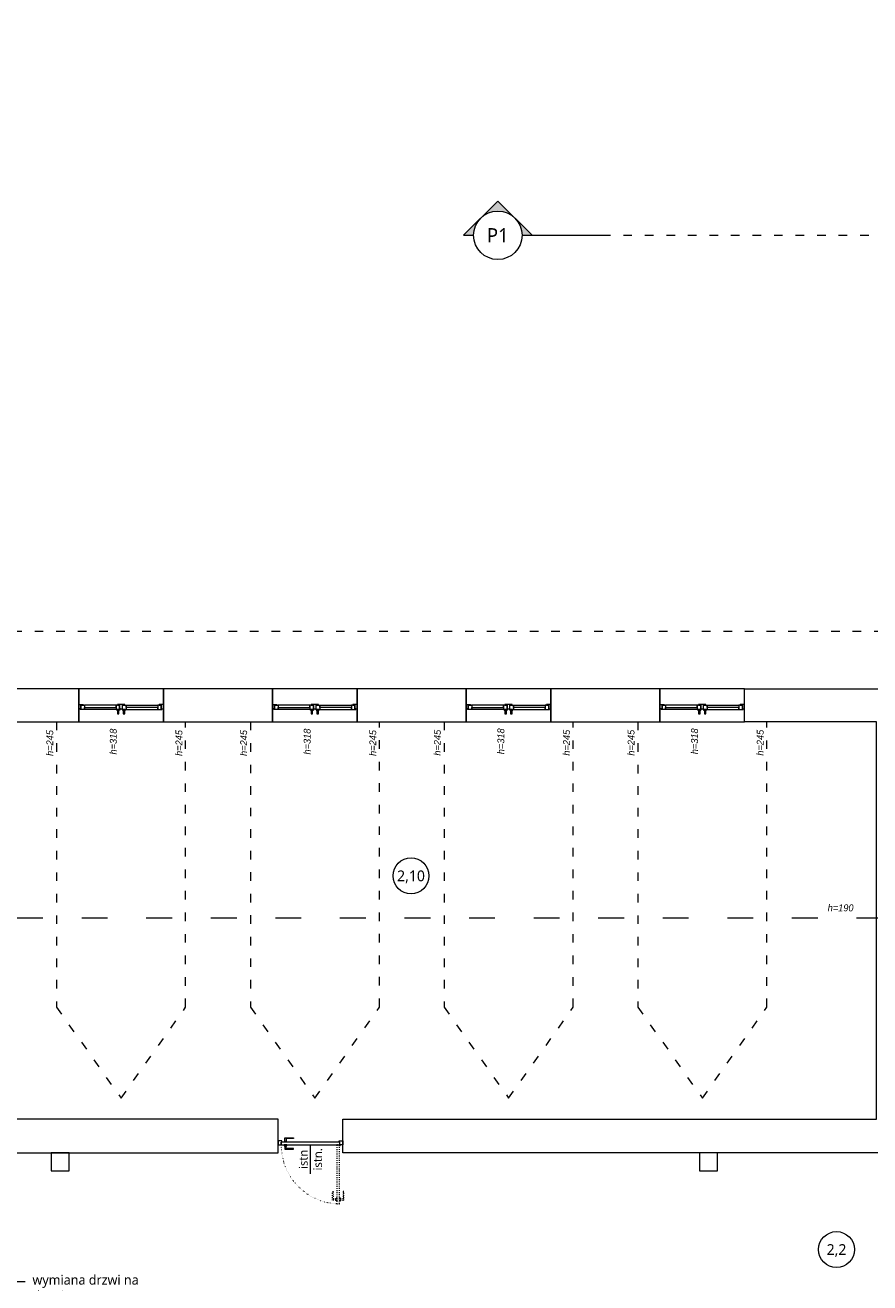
# Model space of a CAD drawing. Header units: millimetres. Extents: x 85284 to 143915, y -66821 to -28273.
# Tile 6 of 28: x 125489 to 126666, y -65122 to -63369. Entities that reach past the tile are written whole.
import ezdxf
from ezdxf import colors
from ezdxf.entities.mleader import LeaderData, LeaderLine
from ezdxf.enums import TextEntityAlignment as Align
from ezdxf.math import Vec2, Vec3

# ---------------------------------------------------------------- set-up
doc = ezdxf.new("R2010")
doc.units = ezdxf.units.MM
doc.linetypes.add('ACAD_ISO03W100', pattern=[30, 12, -18])
doc.linetypes.add('ACAD_ISO07W100', pattern=[3, 0, -3])
doc.layers.get('0').update_dxf_attribs({"color": 251, "lineweight": 9})
for name, color, linetype, lineweight in [('instalacje_arch', 251, 'Continuous', 9), ('OPIS', 251, 'Continuous', 9), ('opis..KF', 251, 'Continuous', 9), ('opis_arch', 251, 'Continuous', 9), ('stolarka_arch', 251, 'Continuous', 9), ('ściany ist..KF', 251, 'Continuous', 9)]:
    doc.layers.add(name, color=color, linetype=linetype, lineweight=lineweight)
doc.styles.add('ARCH', font='segoeuil.ttf')

# ---------------------------------------------------------------- blocks, each defined once
blk = doc.blocks.new('*U193')
at = {"layer": 'stolarka_arch', "linetype": 'ACAD_ISO03W100', "lineweight": 0, "ltscale": 0.1}
for points in [[(3.5, 77), (-1.5, 77), (-1.5, 65), (-0.5, 65), (-0.5, 75), (3.5, 75)], [(3.5, 78), (3.5, 74), (4.5, 74), (4.5, 78)], [(4.5, 82), (4.5, 0), (8.5, 0), (8.5, 82)], [(9.5, 78), (9.5, 74), (8.5, 74), (8.5, 78)], [(9.5, 77), (14.5, 77), (14.5, 65), (13.5, 65), (13.5, 75), (9.5, 75)]]:
    blk.add_lwpolyline(points, close=True, dxfattribs=at)
at = {"layer": 'stolarka_arch'}
for points in [[(5, -4), (5, -6), (0, -6), (0, 0), (4, 0), (4, -4), (5, -4)], [(86, 0), (4, 0), (4, -4), (86, -4)], [(81, 1), (81, 6), (69, 6), (69, 5), (79, 5), (79, 1)], [(82, 1), (78, 1), (78, 0), (82, 0)], [(85, -4), (85, -6), (90, -6), (90, 0), (86, 0), (86, -4), (85, -4)], [(81, -5), (81, -10), (69, -10), (69, -9), (79, -9), (79, -5)], [(82, -5), (78, -5), (78, -4), (82, -4)]]:
    blk.add_lwpolyline(points, close=True, dxfattribs=at)
blk.add_circle((4, 0.5), 0.5, dxfattribs=at)
at = {"layer": 'stolarka_arch', "linetype": 'ACAD_ISO07W100', "lineweight": 0, "ltscale": 0.5}
blk.add_arc((4, 0), 82, 0, 89.6506, dxfattribs=at)
blk = doc.blocks.new('*U190')
at = {"layer": 'stolarka_arch', "lineweight": 0}
blk.add_lwpolyline([(0, 0), (118, 0), (118, -46), (0, -46)], close=True, dxfattribs=at)
at = {"layer": 'stolarka_arch'}
for points in [[(0, -22), (6, -22), (6, -23), (3, -23), (3, -28), (0, -28)], [(3, -23), (8, -23), (8, -29), (2, -29), (2, -28), (3, -28)], [(8, -26), (52, -26), (52, -23), (8, -23)], [(8, -26), (52, -26), (52, -29), (8, -29)], [(57, -23), (52, -23), (52, -29), (58, -29), (58, -28), (57, -28)], [(57, -30), (53, -30), (53, -29), (57, -29)], [(54, -22), (64, -22), (64, -23), (61, -23), (61, -28), (57, -28), (57, -23), (54, -23)], [(56, -35), (54, -35), (54, -30), (56, -30)], [(61, -23), (66, -23), (66, -29), (60, -29), (60, -28), (61, -28)], [(65, -30), (61, -30), (61, -29), (65, -29)], [(64, -35), (62, -35), (62, -30), (64, -30)], [(110, -26), (66, -26), (66, -23), (110, -23)], [(110, -26), (66, -26), (66, -29), (110, -29)], [(115, -23), (110, -23), (110, -29), (116, -29), (116, -28), (115, -28)], [(118, -22), (112, -22), (112, -23), (115, -23), (115, -28), (118, -28)]]:
    blk.add_lwpolyline(points, close=True, dxfattribs=at)
blk = doc.blocks.new('*U191')
at = {"layer": 'stolarka_arch', "lineweight": 0}
blk.add_lwpolyline([(0, 0), (118, 0), (118, -46), (0, -46)], close=True, dxfattribs=at)
at = {"layer": 'stolarka_arch'}
for points in [[(0, -22), (6, -22), (6, -23), (3, -23), (3, -28), (0, -28)], [(3, -23), (8, -23), (8, -29), (2, -29), (2, -28), (3, -28)], [(8, -26), (52, -26), (52, -23), (8, -23)], [(8, -26), (52, -26), (52, -29), (8, -29)], [(57, -23), (52, -23), (52, -29), (58, -29), (58, -28), (57, -28)], [(57, -30), (53, -30), (53, -29), (57, -29)], [(54, -22), (64, -22), (64, -23), (61, -23), (61, -28), (57, -28), (57, -23), (54, -23)], [(56, -35), (54, -35), (54, -30), (56, -30)], [(61, -23), (66, -23), (66, -29), (60, -29), (60, -28), (61, -28)], [(65, -30), (61, -30), (61, -29), (65, -29)], [(64, -35), (62, -35), (62, -30), (64, -30)], [(110, -26), (66, -26), (66, -23), (110, -23)], [(110, -26), (66, -26), (66, -29), (110, -29)], [(115, -23), (110, -23), (110, -29), (116, -29), (116, -28), (115, -28)], [(118, -22), (112, -22), (112, -23), (115, -23), (115, -28), (118, -28)]]:
    blk.add_lwpolyline(points, close=True, dxfattribs=at)
blk = doc.blocks.new('*U184')
at = {"layer": 'stolarka_arch', "lineweight": 0}
blk.add_lwpolyline([(0, 0), (118, 0), (118, -46), (0, -46)], close=True, dxfattribs=at)
at = {"layer": 'stolarka_arch'}
for points in [[(0, -22), (6, -22), (6, -23), (3, -23), (3, -28), (0, -28)], [(3, -23), (8, -23), (8, -29), (2, -29), (2, -28), (3, -28)], [(8, -26), (52, -26), (52, -23), (8, -23)], [(8, -26), (52, -26), (52, -29), (8, -29)], [(57, -23), (52, -23), (52, -29), (58, -29), (58, -28), (57, -28)], [(57, -30), (53, -30), (53, -29), (57, -29)], [(54, -22), (64, -22), (64, -23), (61, -23), (61, -28), (57, -28), (57, -23), (54, -23)], [(56, -35), (54, -35), (54, -30), (56, -30)], [(61, -23), (66, -23), (66, -29), (60, -29), (60, -28), (61, -28)], [(65, -30), (61, -30), (61, -29), (65, -29)], [(64, -35), (62, -35), (62, -30), (64, -30)], [(110, -26), (66, -26), (66, -23), (110, -23)], [(110, -26), (66, -26), (66, -29), (110, -29)], [(115, -23), (110, -23), (110, -29), (116, -29), (116, -28), (115, -28)], [(118, -22), (112, -22), (112, -23), (115, -23), (115, -28), (118, -28)]]:
    blk.add_lwpolyline(points, close=True, dxfattribs=at)
blk = doc.blocks.new('*U185')
at = {"layer": 'stolarka_arch', "lineweight": 0}
blk.add_lwpolyline([(0, 0), (118, 0), (118, -46), (0, -46)], close=True, dxfattribs=at)
at = {"layer": 'stolarka_arch'}
for points in [[(0, -22), (6, -22), (6, -23), (3, -23), (3, -28), (0, -28)], [(3, -23), (8, -23), (8, -29), (2, -29), (2, -28), (3, -28)], [(8, -26), (52, -26), (52, -23), (8, -23)], [(8, -26), (52, -26), (52, -29), (8, -29)], [(57, -23), (52, -23), (52, -29), (58, -29), (58, -28), (57, -28)], [(57, -30), (53, -30), (53, -29), (57, -29)], [(54, -22), (64, -22), (64, -23), (61, -23), (61, -28), (57, -28), (57, -23), (54, -23)], [(56, -35), (54, -35), (54, -30), (56, -30)], [(61, -23), (66, -23), (66, -29), (60, -29), (60, -28), (61, -28)], [(65, -30), (61, -30), (61, -29), (65, -29)], [(64, -35), (62, -35), (62, -30), (64, -30)], [(110, -26), (66, -26), (66, -23), (110, -23)], [(110, -26), (66, -26), (66, -29), (110, -29)], [(115, -23), (110, -23), (110, -29), (116, -29), (116, -28), (115, -28)], [(118, -22), (112, -22), (112, -23), (115, -23), (115, -28), (118, -28)]]:
    blk.add_lwpolyline(points, close=True, dxfattribs=at)
blk = doc.blocks.new('*U73')
at = {"layer": 'instalacje_arch', "lineweight": 20, "true_color": 0xf4ee51}
h = blk.add_hatch(color=41, dxfattribs=at)
h.dxf.hatch_style = 1
h.paths.add_polyline_path([(-23.9, -3080.9), (0, -3104.8), (0, -3090.8, -0.198912)])
h.paths.add_polyline_path([(-23.9, -3080.9, -0.198912), (-33.8, -3057.1, -0.198912), (-23.9, -3033.2), (-47.7, -3057.1)])
h.paths.add_polyline_path([(0, -3023.3), (0, -3009.3), (-23.9, -3033.2, -0.198912)])
at = {"layer": 'instalacje_arch', "color": 41, "linetype": 'ACAD_ISO03W100', "lineweight": 9, "true_color": 0xf4ee51}
blk.add_line((0, -2912.1), (0, -145), dxfattribs=at)
at = {"layer": 'instalacje_arch', "color": 41, "lineweight": 20, "true_color": 0xf4ee51}
for points in [[(0, -3012.1), (0, -2912.1)], [(0, -3023.3), (0, -3009.3), (-47.7, -3057.1), (0, -3104.8), (0, -3090.8)]]:
    blk.add_lwpolyline(points, dxfattribs=at)
blk.add_circle((0, -3057.1), 33.8, dxfattribs=at)
at = {"layer": 'instalacje_arch', "color": 41, "true_color": 0xf4ee51, "style": 'ARCH'}
for tag, p in [('P1', (0, 0)), ('P2', (0, -3057.1))]:
    blk.add_attdef(tag, text='', height=20, rotation=90, dxfattribs=at).set_placement(p, align=Align.MIDDLE_CENTER)
blk = doc.blocks.new('nr pom')
at = {"layer": 'opis..KF', "lineweight": 20}
blk.add_circle((0, 0), 25, dxfattribs=at)
at = {"layer": 'opis..KF', "style": 'ARCH'}
blk.add_attdef('00', text='', height=15, dxfattribs=at).set_placement((0, 0), align=Align.MIDDLE_CENTER)
blk = doc.blocks.new('_Dot')
at = {"color": 0, "linetype": 'ByBlock', "lineweight": -2}
blk.add_line((-0.5, 0), (-1, 0), dxfattribs=at)
at = {"color": 0, "linetype": 'ByBlock', "const_width": 0.5}
blk.add_lwpolyline([(-0.25, 0, 1), (0.25, 0, 1)], format="xyb", close=True, dxfattribs=at)
blk = doc.blocks.new('opis drzwi')
at = {"layer": 'opis..KF'}
blk.add_line((-20, 0), (20, 0), dxfattribs=at)
at = {"layer": 'opis..KF', "style": 'ARCH', "flags": 12}
for tag, p in [('90', (0, 10)), ('200', (0, -10))]:
    blk.add_attdef(tag, text='', height=12, dxfattribs=at).set_placement(p, align=Align.MIDDLE_CENTER)

msp = doc.modelspace()

# ---------------------------------------------------------------- linework, layer by layer
at = {"linetype": 'ACAD_ISO03W100'}
for points in [[(124497.4, -66199), (122868.4, -66199), (122636, -65948.8), (122636, -65415), (122716, -65415), (122716, -64998), (122636, -64998), (122636, -62605), (123822, -62605), (123822, -64214), (127084.9, -64214), (127084.9, -62605)], [(123822, -62605), (123822, -64214), (127084.9, -64214), (127084.9, -62685)], [(125532.4, -64340), (125532.4, -64738), (125622.4, -64864.9), (125712.4, -64738), (125712.4, -64340)], [(125802.6, -64339.9), (125802.6, -64737.9), (125892.6, -64864.8), (125982.6, -64737.9), (125982.6, -64339.9)], [(126072.6, -64340), (126072.6, -64738), (126162.6, -64864.9), (126252.6, -64738), (126252.6, -64340)], [(126342.6, -64340), (126342.6, -64738), (126432.6, -64864.9), (126522.6, -64738), (126522.6, -64340)]]:
    msp.add_lwpolyline(points, dxfattribs=at)
at = {"linetype": 'ACAD_ISO03W100', "ltscale": 3}
msp.add_lwpolyline([(126953.5, -64614), (123937.9, -64614)], dxfattribs=at)
for points in [[(125524.9, -64941), (125524.9, -64966), (125549.9, -64966), (125549.9, -64941), (125524.9, -64941)], [(126428.8, -64941), (126428.8, -64966), (126453.8, -64966), (126453.8, -64941), (126428.8, -64941)]]:
    msp.add_lwpolyline(points)
at = {"layer": 'ściany ist..KF', "linetype": 'ByBlock'}
for points in [[(124936.2, -64294), (124936.2, -64340), (125297.4, -64340), (125297.4, -65028), (125332.4, -65028), (125332.4, -64941), (125841.5, -64941), (125841.5, -64894), (125332.4, -64894), (125331.4, -64340), (125563.4, -64340), (125563.4, -64294), (124936.2, -64294)], [(125931.5, -64941), (125931.5, -64894), (126675.4, -64894), (126675.4, -64340), (126491.4, -64340), (126491.4, -64294), (126733.4, -64294), (126733.4, -64340), (126705.4, -64340), (126705.4, -64894), (126722.7, -64894), (126722.7, -64941), (125931.5, -64941)]]:
    msp.add_lwpolyline(points, dxfattribs=at)
for points in [[(125681.4, -64340), (125833.4, -64340), (125833.4, -64294), (125681.4, -64294)], [(125951.4, -64340), (126103.4, -64340), (126103.4, -64294), (125951.4, -64294)], [(126221.4, -64340), (126373.4, -64340), (126373.4, -64294), (126221.4, -64294)]]:
    msp.add_lwpolyline(points, close=True, dxfattribs=at)

# ---------------------------------------------------------------- block references
at = {"layer": 'OPIS'}
ref = msp.add_blockref('*U73', (129204.6, -63661.9), dxfattribs=dict(at, rotation=270))
ref.add_attrib('P2', 'P1', dxfattribs={"layer": 'instalacje_arch', "color": 41, "true_color": 0xf4ee51, "height": 20, "style": 'ARCH'}).set_placement((126147.5, -63661.9), align=Align.MIDDLE_CENTER)
at = {"layer": 'opis..KF', "color": 30}
for p, values in [((126026.5, -64554.9), {'00': '2,10'}), ((126619.6, -65075.9), {'00': '2,2'})]:
    msp.add_blockref('nr pom', p, dxfattribs=at).add_auto_attribs(values)
at = {"layer": 'opis_arch'}
ref = msp.add_blockref('opis drzwi', (125886.5, -64950.1), dxfattribs=dict(at, rotation=90))
ref.add_attrib('90', 'istn', dxfattribs={"layer": 'opis..KF', "height": 12, "rotation": 90, "style": 'ARCH'}).set_placement((125876.5, -64950.1), align=Align.MIDDLE_CENTER)
ref.add_attrib('200', 'istn.', dxfattribs={"layer": 'opis..KF', "height": 12, "rotation": 90, "style": 'ARCH'}).set_placement((125896.5, -64950.1), align=Align.MIDDLE_CENTER)
at = {"layer": 'stolarka_arch', "xscale": -1}
for name, p in [('*U185', (125681.4, -64294)), ('*U184', (125951.4, -64294)), ('*U191', (126221.4, -64294)), ('*U190', (126491.4, -64294))]:
    msp.add_blockref(name, p, dxfattribs=at)
at = {"layer": 'stolarka_arch', "rotation": 180}
msp.add_blockref('*U193', (125931.5, -64930.1), dxfattribs=at)

# ---------------------------------------------------------------- texts
at = {"layer": 'opis..KF', "char_height": 9.6, "attachment_point": 5, "rotation": 90, "style": 'ARCH'}
for s, insert in [('{\\fCentury Gothic|b0|i1|c238|p34;h=318}', (126151.8, -64367.3)), ('{\\fCentury Gothic|b0|i1|c238|p34;h=318}', (126421.8, -64367.3)), ('{\\fCentury Gothic|b0|i1|c238|p34;h=245}', (125523.1, -64369.7)), ('{\\fCentury Gothic|b0|i1|c238|p34;h=318}', (125611.6, -64367.7)), ('{\\fCentury Gothic|b0|i1|c238|p34;h=245}', (125703.1, -64369.7)), ('{\\fCentury Gothic|b0|i1|c238|p34;h=245}', (125793.3, -64369.7)), ('{\\fCentury Gothic|b0|i1|c238|p34;h=318}', (125881.8, -64367.7)), ('{\\fCentury Gothic|b0|i1|c238|p34;h=245}', (125973.3, -64369.7)), ('{\\fCentury Gothic|b0|i1|c238|p34;h=245}', (126063.3, -64369.3)), ('{\\fCentury Gothic|b0|i1|c238|p34;h=245}', (126243.3, -64369.3)), ('{\\fCentury Gothic|b0|i1|c238|p34;h=245}', (126333.3, -64369.3)), ('{\\fCentury Gothic|b0|i1|c238|p34;h=245}', (126513.3, -64369.3))]:
    msp.add_mtext_dynamic_manual_height_columns(s, width=156.7, gutter_width=70, heights=[0], dxfattribs=dict(at, insert=insert))
at = {"layer": 'opis..KF', "insert": (126625.3, -64599.6), "char_height": 9.6, "attachment_point": 5, "style": 'ARCH'}
msp.add_mtext_dynamic_manual_height_columns('{\\fCentury Gothic|b0|i1|c238|p34;h=190}', width=156.7, gutter_width=70, heights=[0], dxfattribs=at)

# ---------------------------------------------------------------- leaders
at = {"layer": 'opis..KF', "lineweight": 9}
ml = msp.add_multileader_mtext('Standard', dxfattribs=at)
ml.set_content('wymiana drzwi na drzwi w odporności ogniowej EI 30', color=256, style='ARCH')
ml.set_leader_properties(color=256, linetype='ByLayer', lineweight=-1)
ml.set_arrow_properties(name='DOT')
ml.build(insert=Vec2(0, 0))
ml.multileader.update_dxf_attribs({"dogleg_length": 31.7, "arrow_head_size": 8.39})
ctx = ml.context
ctx.base_point, ctx.char_height, ctx.arrow_head_size, ctx.landing_gap_size, ctx.plane_origin = Vec3(125488.9, -65120.3), 13.416, 8.39, 10.1, Vec3(124802.3, -65183.9)
notes = []
notes.append((ctx, [(1, (1, 1, 0), (125457.1, -65120.3), (1, 0), 31.7, [(0, [(125404.5, -65073.9)], 0, [])])]))
ctx.mtext.insert, ctx.mtext.width, ctx.mtext.flow_direction = Vec3(125498.9, -65111.4), 156.221, 5
for ctx, leaders in notes:
    for number, flags, end, landing, length, lines in leaders:
        leader = LeaderData()
        leader.index, (leader.has_last_leader_line, leader.has_dogleg_vector, leader.attachment_direction) = number, flags
        leader.last_leader_point, leader.dogleg_vector, leader.dogleg_length = Vec3(end), Vec3(landing), length
        for number, points, colour, breaks in lines:
            line = LeaderLine()
            line.index, line.vertices, line.color, line.breaks = number, Vec3.list(points), colors.encode_raw_color(colour), breaks
            leader.lines.append(line)
        ctx.leaders.append(leader)

doc.saveas('drawing.dxf')
